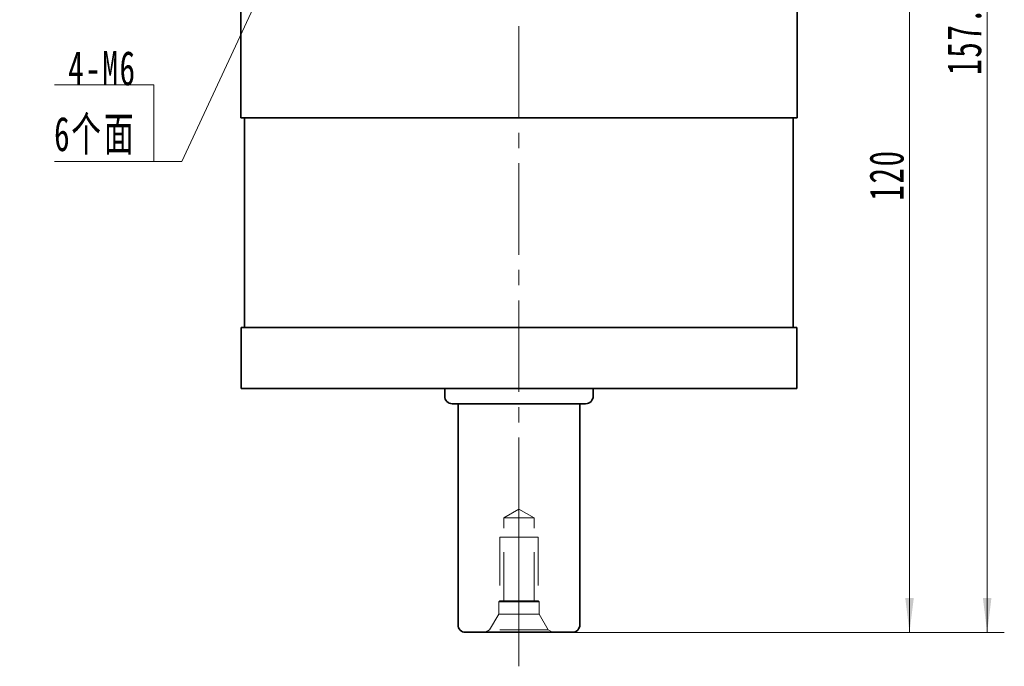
# Model space of a CAD drawing. Header units: millimetres. Extents: x 15 to 528, y 21 to 382.
# Tile 4 of 6: x 282 to 411, y 173 to 258. Entities that reach past the tile are written whole.
import ezdxf

# ---------------------------------------------------------------- set-up
doc = ezdxf.new("R2010")
doc.units = ezdxf.units.MM
doc.linetypes.add('HIDDEN', pattern=[9.525, 6.35, -3.175])
doc.linetypes.add('点画线', pattern=[18, 12, -2, 2, -2])
doc.layers.get('0').update_dxf_attribs({"lineweight": 35})
for name, color, linetype, lineweight in [('中心线层', 1, '点画线', 18), ('尺寸线层', 3, 'Continuous', 18), ('粗实线层', 7, 'Continuous', 35)]:
    doc.layers.add(name, color=color, linetype=linetype, lineweight=lineweight)
doc.styles.add('标准', font='txt', dxfattribs={"width": 0.667})
doc.dimstyles.new('a4-1-1.5', dxfattribs={"dimtxt": 4.5, "dimasz": 4.5, "dimexe": 2.25, "dimexo": 0, "dimgap": 0.75, "dimtad": 1, "dimdec": 3, "dimdsep": 46, "dimtxsty": '标准', "dimblk": '_CAXARROW', "dimcen": 0, "dimdle": 6, "dimazin": 2, "dimtfac": 0.707107, "dimtdec": 3, "dimtix": 1, "dimtmove": 2, "dimatfit": 3, "dimfxl": 0, "dimfrac": 2, "dimtolj": 1, "dimtzin": 0, "dimarcsym": 0})

# ---------------------------------------------------------------- blocks, each defined once
blk = doc.blocks.new('*X14')
at = {"layer": '尺寸线层', "linetype": 'Continuous'}
blk.add_hatch(color=0, dxfattribs=at).paths.add_polyline_path([(15.81, 26.08), (14.42, 21.77), (13.4, 22.24)], flags=0)
at = {"layer": '尺寸线层', "color": 0, "linetype": 'Continuous'}
blk.add_line((15.81, 26.08), (3.67, 0), dxfattribs=at)
at = {"layer": '尺寸线层', "color": 0}
for p, q in [((0, 10.09), (-13.03, 10.09)), ((0, 0), (0, 10.09)), ((0, 0), (-13.03, 0)), ((3.67, 0), (0, 0))]:
    blk.add_line(p, q, dxfattribs=at)
at = {"layer": '尺寸线层', "color": 0, "insert": (-2.25, 0.9), "char_height": 4.5, "width": 20.0078, "attachment_point": 9, "line_spacing_factor": 1.15057, "style": '标准'}
blk.add_mtext('\\T1.1;4-M6\\P6个面', dxfattribs=at)
blk = doc.blocks.new('*X16')
at = {"layer": '尺寸线层', "linetype": 'Continuous'}
for points in [[(398.33, 297.5), (398.89, 293), (397.77, 293)], [(398.33, 177.5), (398.89, 182), (397.77, 182)]]:
    blk.add_hatch(color=0, dxfattribs=at).paths.add_polyline_path(points, flags=0)
at = {"layer": '尺寸线层', "color": 0, "linetype": 'Continuous'}
for p, q in [((387.58, 297.5), (400.58, 297.5)), ((398.33, 297.5), (398.33, 177.5)), ((354.08, 177.5), (400.58, 177.5))]:
    blk.add_line(p, q, dxfattribs=at)
at = {"layer": '尺寸线层', "color": 0, "insert": (395.34, 237.5), "char_height": 4.5, "width": 11.9606, "attachment_point": 5, "rotation": 90, "line_spacing_factor": 1.15057, "style": '标准'}
blk.add_mtext('\\T1.1;120', dxfattribs=at)
blk = doc.blocks.new('_CAXARROW')
blk.add_hatch(color=0).paths.add_polyline_path([(0, 0), (-1, 0.125), (-1, -0.125)], flags=0)
blk = doc.blocks.new('*X17')
at = {"layer": '尺寸线层', "linetype": 'Continuous'}
for points in [[(408.52, 335), (409.08, 330.5), (407.96, 330.5)], [(408.52, 177.5), (409.08, 182), (407.96, 182)]]:
    blk.add_hatch(color=0, dxfattribs=at).paths.add_polyline_path(points, flags=0)
at = {"layer": '尺寸线层', "color": 0, "linetype": 'Continuous'}
for p, q in [((384.58, 335), (410.77, 335)), ((408.52, 335), (408.52, 177.5)), ((354.08, 177.5), (410.77, 177.5))]:
    blk.add_line(p, q, dxfattribs=at)
at = {"layer": '尺寸线层', "color": 0, "insert": (405.53, 256.25), "char_height": 4.5, "width": 20.8061, "attachment_point": 5, "rotation": 90, "line_spacing_factor": 1.15057, "style": '标准'}
blk.add_mtext('\\T1.1;157.5', dxfattribs=at)
blk = doc.blocks.new('23343f_5')
at = {"layer": '中心线层', "linetype": '点画线', "lineweight": 18}
blk.add_line((17.47, 0), (-1.33, 0), dxfattribs=at)
at = {"layer": '粗实线层', "color": 6, "linetype": 'HIDDEN', "lineweight": 18}
for p, q in [((0, -4.4), (0, 4.4)), ((0, 4.4), (0.32, 3.85)), ((2.4, 2.65), (0.32, 3.85)), ((0.32, -3.85), (0.32, 3.85)), ((4, 2.65), (2.4, 2.65)), ((2.4, -2.65), (2.4, 2.65)), ((4.15, 2.5), (4, 2.65)), ((4, -2.65), (4, 2.65)), ((12.5, 2.5), (4.15, 2.5)), ((4.15, -2.5), (4.15, 2.5)), ((4.15, 2), (15, 2)), ((12.5, -2.5), (12.5, 2.5)), ((15, 2), (16.15, 0)), ((15, 2), (15, -2)), ((15, -2), (16.15, 0)), ((4.15, -2.5), (4, -2.65)), ((4.15, -2), (15, -2)), ((12.5, -2.5), (4.15, -2.5)), ((0, -4.4), (0.32, -3.85)), ((2.4, -2.65), (0.32, -3.85)), ((4, -2.65), (2.4, -2.65))]:
    blk.add_line(p, q, dxfattribs=at)

msp = doc.modelspace()

# ---------------------------------------------------------------- linework, layer by layer
at = {"layer": '中心线层'}
msp.add_line((347.0781, 173.0434), (347.0781, 338.0007), dxfattribs=at)
at = {"layer": '粗实线层'}
for p, q in [((310.5781, 260.0007), (310.5781, 245.0007)), ((383.5781, 245.0007), (383.5781, 260.0007)), ((310.5781, 245.0007), (383.5781, 245.0007)), ((311.0781, 217.5007), (311.0781, 245.0007)), ((383.0781, 217.5007), (383.0781, 245.0007)), ((310.6281, 209.5007), (310.6281, 217.5007)), ((310.6281, 217.5007), (383.5281, 217.5007)), ((383.5281, 217.5007), (383.5281, 209.5007)), ((310.6281, 209.5007), (383.5281, 209.5007)), ((337.3281, 209.5007), (337.3281, 208.5007)), ((356.8281, 209.5007), (356.8281, 208.5007)), ((338.3281, 207.5007), (355.8281, 207.5007)), ((339.0781, 207.5007), (339.0781, 178.5007)), ((355.0781, 178.5007), (355.0781, 207.5007)), ((340.0781, 177.5007), (354.0781, 177.5007))]:
    msp.add_line(p, q, dxfattribs=at)
for centre, start, end in [((338.3281, 208.5007), 180, 270), ((355.8281, 208.5007), 270, 0), ((340.0781, 178.5007), 180, 270), ((354.0781, 178.5007), 270, 0)]:
    msp.add_arc(centre, 1, start, end, dxfattribs=at)

# ---------------------------------------------------------------- block references
at = {"layer": '尺寸线层'}
msp.add_blockref('*X14', (299.149, 239.2544), dxfattribs=at)
at = {"layer": '粗实线层', "rotation": 90}
msp.add_blockref('23343f_5', (347.0781, 177.5007), dxfattribs=at)

# ---------------------------------------------------------------- dimensions: what is measured, and where the dimension line sits
at = {"layer": '尺寸线层'}
for base, p1, picture, middle in [((408.5199, 177.5007), (384.5781, 335.0007), '*X17', (405.5325, 256.2507)), ((398.33, 177.5007), (387.5781, 297.5007), '*X16', (395.3426, 237.5007))]:
    dim = msp.add_linear_dim(base=base, p1=p1, p2=(354.0781, 177.5007), angle=270, dimstyle='a4-1-1.5', override={"dimsah": 1, "dimtfill": 1, "dimtzin": 0}, dxfattribs=at)
    dim.commit()
    dim.dimension.update_dxf_attribs({"geometry": picture, "text_midpoint": middle})

doc.saveas('drawing.dxf')
